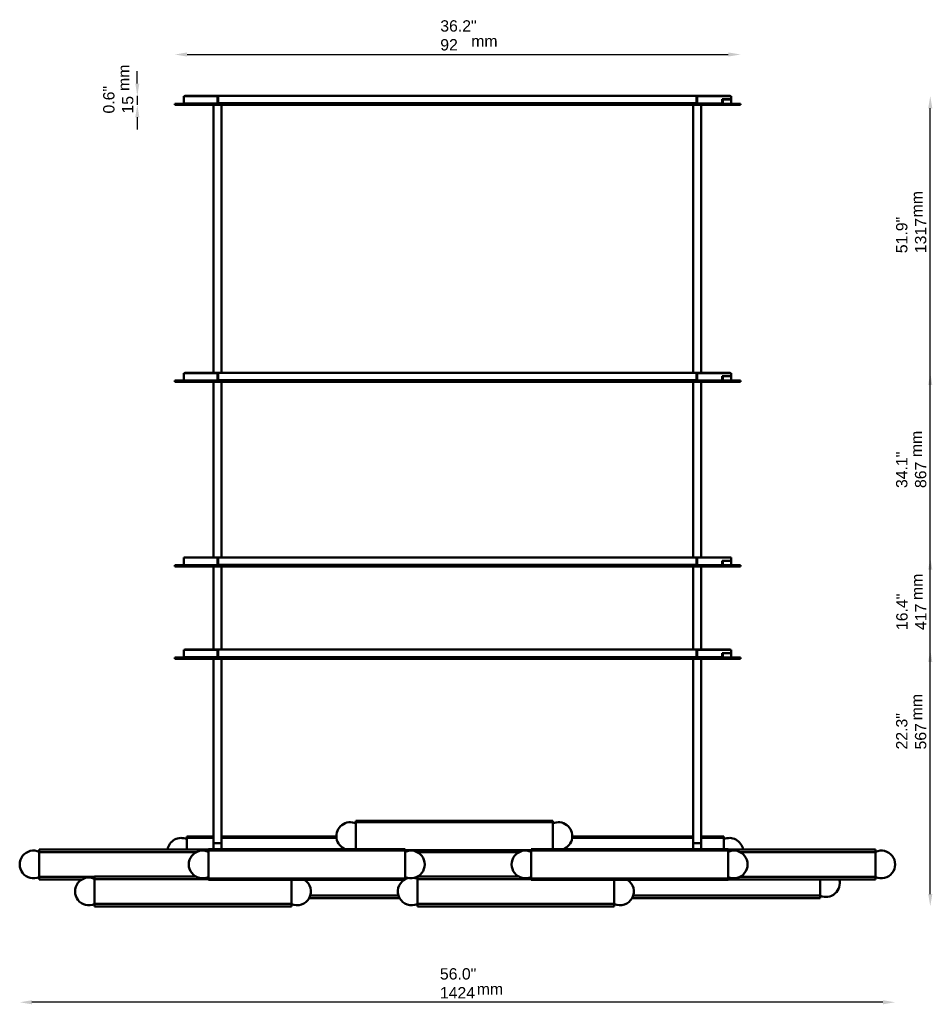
# Model space of a CAD drawing. Header units: millimetres. Extents: x 72 to 3204, y 295 to 2273.
# Tile 5 of 5: x 1720 to 3204, y 639 to 2240. Entities that reach past the tile are written whole.
import ezdxf

# ---------------------------------------------------------------- set-up
doc = ezdxf.new("R2010")
doc.units = ezdxf.units.MM
doc.header["$LTSCALE"] = 8
for name, color, linetype, lineweight in [('Symbol (ISO)', 7, 'Continuous', 25), ('Widoczne (ISO)', 7, 'Continuous', 50), ('Wymiar (ISO)', 7, 'Continuous', 25)]:
    doc.layers.add(name, color=color, linetype=linetype, lineweight=lineweight)
doc.styles.add('Tekst notatki (ISO)', font='arial.ttf')
doc.dimstyles.new('Domyślne (ISO)', dxfattribs={"dimscale": 8, "dimtxt": 2.3, "dimasz": 2.5, "dimexe": 3.175, "dimexo": 0, "dimgap": 0.762, "dimtad": 1, "dimdec": 1, "dimlfac": 0.03937, "dimzin": 0, "dimdsep": 46, "dimtxsty": 'Tekst notatki (ISO)', "dimcen": 0.09, "dimdle": 10, "dimclrd": 256, "dimclre": 256, "dimclrt": 256, "dimazin": 2, "dimtfac": 1, "dimtmove": 0, "dimatfit": 3, "dimfxl": 0, "dimtolj": 1, "dimlwd": -1, "dimlwe": -1, "dimarcsym": 0})

# ---------------------------------------------------------------- blocks, each defined once
blk = doc.blocks.new('*D6')
at = {"layer": 'Defpoints', "color": 0, "transparency": 16777216}
for p in [(2892.5, 2183), (1972.5, 2103), (2892.5, 2103)]:
    blk.add_point(p, dxfattribs=at)
at = {"layer": 'Wymiar (ISO)', "transparency": 16777216}
blk.add_line((1992.5, 2183), (2872.5, 2183), dxfattribs=at)
for points in [[(1992.5, 2186.4), (1992.5, 2179.7), (1972.5, 2183)], [(2872.5, 2186.4), (2872.5, 2179.7), (2892.5, 2183)]]:
    blk.add_solid(points, dxfattribs=at)
at = {"layer": 'Wymiar (ISO)', "transparency": 16777216, "insert": (2404.1, 2238.7), "char_height": 18.4, "attachment_point": 1, "style": 'Tekst notatki (ISO)'}
blk.add_mtext('\\A1;36.2"\\P92', dxfattribs=at)
blk = doc.blocks.new('*D7')
at = {"layer": 'Defpoints', "color": 0, "transparency": 16777216}
for p in [(2043, 2115.8), (1911.5, 2101), (1972.5, 2101)]:
    blk.add_point(p, dxfattribs=at)
at = {"layer": 'Wymiar (ISO)', "transparency": 16777216}
for p, q in [((1911.5, 2135.8), (1911.5, 2155.8)), ((1911.5, 2115.8), (1911.5, 2101)), ((1911.5, 2081), (1911.5, 2061))]:
    blk.add_line(p, q, dxfattribs=at)
for points in [[(1908.2, 2135.8), (1914.8, 2135.8), (1911.5, 2115.8)], [(1908.2, 2081), (1914.8, 2081), (1911.5, 2101)]]:
    blk.add_solid(points, dxfattribs=at)
at = {"layer": 'Wymiar (ISO)', "transparency": 16777216, "insert": (1855.9, 2087.1), "char_height": 18.4, "attachment_point": 1, "rotation": 90, "style": 'Tekst notatki (ISO)'}
blk.add_mtext('\\A1;0.6"\\P15', dxfattribs=at)
blk = doc.blocks.new('*D8')
at = {"layer": 'Defpoints', "color": 0, "transparency": 16777216}
for p in [(1720.2, 866.7), (3143.8, 866.7), (1720.2, 642.7)]:
    blk.add_point(p, dxfattribs=at)
at = {"layer": 'Wymiar (ISO)', "transparency": 16777216}
blk.add_line((3123.8, 642.7), (1740.2, 642.7), dxfattribs=at)
for points in [[(1740.2, 646), (1740.2, 639.3), (1720.2, 642.7)], [(3123.8, 646), (3123.8, 639.3), (3143.8, 642.7)]]:
    blk.add_solid(points, dxfattribs=at)
at = {"layer": 'Wymiar (ISO)', "transparency": 16777216, "insert": (2403.5, 698), "char_height": 18.4, "attachment_point": 1, "style": 'Tekst notatki (ISO)'}
blk.add_mtext('\\A1;56.0"\\P1424', dxfattribs=at)
blk = doc.blocks.new('*D9')
at = {"layer": 'Defpoints', "color": 0, "transparency": 16777216}
for p in [(2821, 1215.8), (3200.9, 1215.8), (2687, 798.5)]:
    blk.add_point(p, dxfattribs=at)
at = {"layer": 'Wymiar (ISO)', "transparency": 16777216}
for p, q in [((3200.9, 1215.8), (3200.9, 1308.8)), ((3200.9, 818.5), (3200.9, 1195.8))]:
    blk.add_line(p, q, dxfattribs=at)
for points in [[(3197.6, 1195.8), (3204.2, 1195.8), (3200.9, 1215.8)], [(3197.6, 818.5), (3204.2, 818.5), (3200.9, 798.5)]]:
    blk.add_solid(points, dxfattribs=at)
at = {"layer": 'Wymiar (ISO)', "transparency": 16777216, "insert": (3145.6, 1247.6), "char_height": 18.4, "attachment_point": 1, "rotation": 90, "style": 'Tekst notatki (ISO)'}
blk.add_mtext('\\A1;16.4"\\P417', dxfattribs=at)
blk = doc.blocks.new('*D10')
at = {"layer": 'Defpoints', "color": 0, "transparency": 16777216}
for p in [(2821, 1365.8), (3200.9, 1365.8), (2687, 798.5)]:
    blk.add_point(p, dxfattribs=at)
at = {"layer": 'Wymiar (ISO)', "transparency": 16777216}
blk.add_line((3200.9, 818.5), (3200.9, 1345.8), dxfattribs=at)
for points in [[(3197.6, 1345.8), (3204.2, 1345.8), (3200.9, 1365.8)], [(3197.6, 818.5), (3204.2, 818.5), (3200.9, 798.5)]]:
    blk.add_solid(points, dxfattribs=at)
at = {"layer": 'Wymiar (ISO)', "transparency": 16777216, "insert": (3145.3, 1053.5), "char_height": 18.4, "attachment_point": 1, "rotation": 90, "style": 'Tekst notatki (ISO)'}
blk.add_mtext('\\A1;22.3"\\P567', dxfattribs=at)
blk = doc.blocks.new('*D11')
at = {"layer": 'Defpoints', "color": 0, "transparency": 16777216}
for p in [(2821, 1665.8), (3200.9, 1665.8), (2687, 798.5)]:
    blk.add_point(p, dxfattribs=at)
at = {"layer": 'Wymiar (ISO)', "transparency": 16777216}
blk.add_line((3200.9, 818.5), (3200.9, 1645.8), dxfattribs=at)
for points in [[(3197.6, 1645.8), (3204.2, 1645.8), (3200.9, 1665.8)], [(3197.6, 818.5), (3204.2, 818.5), (3200.9, 798.5)]]:
    blk.add_solid(points, dxfattribs=at)
at = {"layer": 'Wymiar (ISO)', "transparency": 16777216, "insert": (3145.3, 1478.4), "char_height": 18.4, "attachment_point": 1, "rotation": 90, "style": 'Tekst notatki (ISO)'}
blk.add_mtext('\\A1;34.1"\\P867', dxfattribs=at)
blk = doc.blocks.new('*D12')
at = {"layer": 'Defpoints', "color": 0, "transparency": 16777216}
for p in [(2821, 2115.8), (3200.9, 2115.8), (2687, 798.5)]:
    blk.add_point(p, dxfattribs=at)
at = {"layer": 'Wymiar (ISO)', "transparency": 16777216}
blk.add_line((3200.9, 818.5), (3200.9, 2095.8), dxfattribs=at)
for points in [[(3197.6, 2095.8), (3204.2, 2095.8), (3200.9, 2115.8)], [(3197.6, 818.5), (3204.2, 818.5), (3200.9, 798.5)]]:
    blk.add_solid(points, dxfattribs=at)
at = {"layer": 'Wymiar (ISO)', "transparency": 16777216, "insert": (3145.3, 1860.1), "char_height": 18.4, "attachment_point": 1, "rotation": 90, "style": 'Tekst notatki (ISO)'}
blk.add_mtext('\\A1;51.9"\\P1317', dxfattribs=at)

msp = doc.modelspace()

# ---------------------------------------------------------------- linework, layer by layer
at = {"layer": 'Widoczne (ISO)', "linetype": 'Continuous'}
for p, q in [((1986.99, 2115.28), (2041.99, 2115.28)), ((1986.99, 2115.28), (1986.99, 2103.28)), ((1988.49, 2115.78), (2041.48, 2115.78)), ((1988.49, 2115.28), (1988.49, 2115.78)), ((2041.48, 2115.78), (2041.99, 2115.78)), ((2041.99, 2115.28), (2041.99, 2115.78)), ((2041.99, 2115.78), (2042.99, 2115.78)), ((2041.99, 2103.28), (2041.99, 2115.28)), ((2042.99, 2114.28), (2041.99, 2114.28)), ((2041.99, 2113.78), (2042.99, 2113.78)), ((2042.99, 2115.78), (2820.99, 2115.78)), ((2042.99, 2115.78), (2042.99, 2113.28)), ((2042.99, 2104.78), (2042.99, 2113.28)), ((2820.99, 2115.78), (2821.99, 2115.78)), ((2820.99, 2113.28), (2820.99, 2115.78)), ((2821.99, 2114.28), (2820.99, 2114.28)), ((2820.99, 2113.78), (2821.99, 2113.78)), ((2820.99, 2113.28), (2820.99, 2104.78)), ((2821.99, 2115.78), (2822.49, 2115.78)), ((2821.99, 2115.78), (2821.99, 2115.28)), ((2821.99, 2115.28), (2876.99, 2115.28)), ((2821.99, 2115.28), (2821.99, 2103.28)), ((2822.49, 2115.78), (2875.49, 2115.78)), ((2875.49, 2115.28), (2875.49, 2115.78)), ((2876.99, 2115.28), (2876.99, 2110.28)), ((2042.54, 2103.03), (1972.54, 2103.03)), ((1972.54, 2101.03), (1972.54, 2103.03)), ((2042.54, 2101.03), (1972.54, 2101.03)), ((1986.99, 2103.28), (2041.99, 2103.28)), ((2035.49, 2101.03), (2035.49, 1665.78)), ((2058.38, 2103.28), (2041.99, 2103.28)), ((2042.54, 2103.03), (2822.54, 2103.03)), ((2042.54, 2101.03), (2822.54, 2101.03)), ((2819.99, 2103.78), (2043.99, 2103.78)), ((2048.49, 2101.03), (2048.49, 1665.78)), ((2058.38, 2103.78), (2058.38, 2103.28)), ((2058.38, 2103.28), (2082.72, 2103.28)), ((2082.72, 2103.28), (2082.72, 2103.78)), ((2769.15, 2103.78), (2769.15, 2103.28)), ((2769.24, 2103.28), (2769.15, 2103.28)), ((2769.24, 2103.28), (2805.59, 2103.28)), ((2792.29, 2103.28), (2792.29, 2103.03)), ((2805.59, 2103.28), (2805.59, 2103.78)), ((2821.99, 2103.28), (2805.59, 2103.28)), ((2815.49, 2101.03), (2815.49, 1665.78)), ((2821.99, 2103.28), (2862.72, 2103.28)), ((2892.54, 2103.03), (2822.54, 2103.03)), ((2892.54, 2101.03), (2822.54, 2101.03)), ((2828.49, 2101.03), (2828.49, 1665.78)), ((2862.72, 2103.28), (2862.72, 2110.28)), ((2876.99, 2110.28), (2862.72, 2110.28)), ((2862.72, 2110.03), (2863.44, 2110.03)), ((2876.99, 2110.03), (2863.44, 2110.03)), ((2863.44, 2103.03), (2863.44, 2110.03)), ((2876.99, 2103.03), (2876.99, 2110.03)), ((2892.54, 2101.03), (2892.54, 2103.03)), ((1986.99, 1665.28), (2041.99, 1665.28)), ((1986.99, 1665.28), (1986.99, 1653.28)), ((1988.49, 1665.78), (2041.48, 1665.78)), ((1988.49, 1665.28), (1988.49, 1665.78)), ((2041.48, 1665.78), (2041.99, 1665.78)), ((2041.99, 1665.28), (2041.99, 1665.78)), ((2041.99, 1665.78), (2042.99, 1665.78)), ((2041.99, 1653.28), (2041.99, 1665.28)), ((2042.99, 1664.28), (2041.99, 1664.28)), ((2042.99, 1665.78), (2820.99, 1665.78)), ((2042.99, 1665.78), (2042.99, 1663.28)), ((2820.99, 1665.78), (2821.99, 1665.78)), ((2820.99, 1663.28), (2820.99, 1665.78)), ((2821.99, 1664.28), (2820.99, 1664.28)), ((2821.99, 1665.78), (2822.49, 1665.78)), ((2821.99, 1665.78), (2821.99, 1665.28)), ((2821.99, 1665.28), (2876.99, 1665.28)), ((2821.99, 1665.28), (2821.99, 1653.28)), ((2822.49, 1665.78), (2875.49, 1665.78)), ((2875.49, 1665.28), (2875.49, 1665.78)), ((2876.99, 1665.28), (2876.99, 1660.28)), ((2042.54, 1653.03), (1972.54, 1653.03)), ((1972.54, 1651.03), (1972.54, 1653.03)), ((2042.54, 1651.03), (1972.54, 1651.03)), ((1986.99, 1653.28), (2041.99, 1653.28)), ((2012.29, 1653.28), (2012.29, 1653.03)), ((2035.49, 1651.03), (2035.49, 1365.78)), ((2041.99, 1663.78), (2042.99, 1663.78)), ((2058.38, 1653.28), (2041.99, 1653.28)), ((2042.54, 1653.03), (2822.54, 1653.03)), ((2042.54, 1651.03), (2822.54, 1651.03)), ((2042.99, 1654.78), (2042.99, 1663.28)), ((2819.99, 1653.78), (2043.99, 1653.78)), ((2048.49, 1651.03), (2048.49, 1365.78)), ((2058.38, 1653.78), (2058.38, 1653.28)), ((2058.38, 1653.28), (2082.72, 1653.28)), ((2082.72, 1653.28), (2082.72, 1653.78)), ((2083.44, 1653.03), (2083.44, 1653.78)), ((2094.82, 1653.03), (2094.82, 1653.78)), ((2149.28, 1653.03), (2149.28, 1653.78)), ((2149.29, 1653.78), (2149.29, 1653.03)), ((2739.29, 1653.03), (2739.29, 1653.78)), ((2739.3, 1653.78), (2739.3, 1653.03)), ((2769.15, 1653.78), (2769.15, 1653.28)), ((2769.24, 1653.28), (2769.15, 1653.28)), ((2769.24, 1653.28), (2805.59, 1653.28)), ((2792.29, 1653.28), (2792.29, 1653.03)), ((2805.59, 1653.28), (2805.59, 1653.78)), ((2821.99, 1653.28), (2805.59, 1653.28)), ((2815.49, 1651.03), (2815.49, 1365.78)), ((2820.99, 1663.78), (2821.99, 1663.78)), ((2820.99, 1663.28), (2820.99, 1654.78)), ((2821.99, 1653.28), (2862.72, 1653.28)), ((2892.54, 1653.03), (2822.54, 1653.03)), ((2892.54, 1651.03), (2822.54, 1651.03)), ((2828.49, 1651.03), (2828.49, 1365.78)), ((2862.72, 1653.28), (2862.72, 1660.28)), ((2876.99, 1660.28), (2862.72, 1660.28)), ((2862.72, 1660.03), (2863.44, 1660.03)), ((2876.99, 1660.03), (2863.44, 1660.03)), ((2863.44, 1653.03), (2863.44, 1660.03)), ((2876.99, 1653.03), (2876.99, 1660.03)), ((2892.54, 1651.03), (2892.54, 1653.03)), ((1986.99, 1365.28), (2041.99, 1365.28)), ((1986.99, 1365.28), (1986.99, 1353.28)), ((1988.49, 1365.78), (2041.48, 1365.78)), ((1988.49, 1365.28), (1988.49, 1365.78)), ((2041.48, 1365.78), (2041.99, 1365.78)), ((2041.99, 1365.28), (2041.99, 1365.78)), ((2041.99, 1365.78), (2042.99, 1365.78)), ((2041.99, 1353.28), (2041.99, 1365.28)), ((2042.99, 1364.28), (2041.99, 1364.28)), ((2041.99, 1363.78), (2042.99, 1363.78)), ((2042.99, 1365.78), (2820.99, 1365.78)), ((2042.99, 1365.78), (2042.99, 1363.28)), ((2042.99, 1354.78), (2042.99, 1363.28)), ((2820.99, 1365.78), (2821.99, 1365.78)), ((2820.99, 1363.28), (2820.99, 1365.78)), ((2821.99, 1364.28), (2820.99, 1364.28)), ((2820.99, 1363.78), (2821.99, 1363.78)), ((2820.99, 1363.28), (2820.99, 1354.78)), ((2821.99, 1365.78), (2822.49, 1365.78)), ((2821.99, 1365.78), (2821.99, 1365.28)), ((2821.99, 1365.28), (2876.99, 1365.28)), ((2821.99, 1365.28), (2821.99, 1353.28)), ((2822.49, 1365.78), (2875.49, 1365.78)), ((2862.72, 1353.28), (2862.72, 1360.28)), ((2876.99, 1360.28), (2862.72, 1360.28)), ((2875.49, 1365.28), (2875.49, 1365.78)), ((2876.99, 1365.28), (2876.99, 1360.28)), ((2042.54, 1353.03), (1972.54, 1353.03)), ((1972.54, 1351.03), (1972.54, 1353.03)), ((2042.54, 1351.03), (1972.54, 1351.03)), ((1986.99, 1353.28), (2041.99, 1353.28)), ((2012.29, 1353.28), (2012.29, 1353.03)), ((2035.49, 1351.03), (2035.49, 1215.78)), ((2058.38, 1353.28), (2041.99, 1353.28)), ((2042.54, 1353.03), (2822.54, 1353.03)), ((2042.54, 1351.03), (2822.54, 1351.03)), ((2819.99, 1353.78), (2043.99, 1353.78)), ((2048.49, 1351.03), (2048.49, 1215.78)), ((2058.38, 1353.78), (2058.38, 1353.28)), ((2058.38, 1353.28), (2082.72, 1353.28)), ((2082.72, 1353.28), (2082.72, 1353.78)), ((2083.44, 1353.03), (2083.44, 1353.78)), ((2094.82, 1353.03), (2094.82, 1353.78)), ((2149.28, 1353.03), (2149.28, 1353.78)), ((2149.29, 1353.78), (2149.29, 1353.03)), ((2739.29, 1353.03), (2739.29, 1353.78)), ((2739.3, 1353.78), (2739.3, 1353.03)), ((2769.15, 1353.78), (2769.15, 1353.28)), ((2769.24, 1353.28), (2769.15, 1353.28)), ((2769.24, 1353.28), (2805.59, 1353.28)), ((2792.29, 1353.28), (2792.29, 1353.03)), ((2805.59, 1353.28), (2805.59, 1353.78)), ((2821.99, 1353.28), (2805.59, 1353.28)), ((2815.49, 1351.03), (2815.49, 1215.78)), ((2821.99, 1353.28), (2862.72, 1353.28)), ((2892.54, 1353.03), (2822.54, 1353.03)), ((2892.54, 1351.03), (2822.54, 1351.03)), ((2828.49, 1351.03), (2828.49, 1215.78)), ((2862.72, 1360.03), (2863.44, 1360.03)), ((2876.99, 1360.03), (2863.44, 1360.03)), ((2863.44, 1353.03), (2863.44, 1360.03)), ((2876.99, 1353.03), (2876.99, 1360.03)), ((2892.54, 1351.03), (2892.54, 1353.03))]:
    msp.add_line(p, q, dxfattribs=at)
at = {"layer": 'Widoczne (ISO)'}
for p, q in [((2042.54, 1203.03), (1972.54, 1203.03)), ((1972.54, 1201.03), (1972.54, 1203.03)), ((2042.54, 1201.03), (1972.54, 1201.03)), ((1986.99, 1215.28), (2041.99, 1215.28)), ((1986.99, 1215.28), (1986.99, 1203.28)), ((1986.99, 1203.28), (2041.99, 1203.28)), ((1988.49, 1215.78), (2041.48, 1215.78)), ((1988.49, 1215.28), (1988.49, 1215.78)), ((2012.29, 1203.28), (2012.29, 1203.03)), ((2035.49, 901.03), (2035.49, 1201.03)), ((2041.48, 1215.78), (2041.99, 1215.78)), ((2041.99, 1215.28), (2041.99, 1215.78)), ((2041.99, 1215.78), (2042.99, 1215.78)), ((2041.99, 1203.28), (2041.99, 1215.28)), ((2042.99, 1214.28), (2041.99, 1214.28)), ((2041.99, 1213.78), (2042.99, 1213.78)), ((2058.38, 1203.28), (2041.99, 1203.28)), ((2042.54, 1203.03), (2822.54, 1203.03)), ((2042.54, 1201.03), (2822.54, 1201.03)), ((2042.99, 1215.78), (2820.99, 1215.78)), ((2042.99, 1215.78), (2042.99, 1213.28)), ((2042.99, 1204.78), (2042.99, 1213.28)), ((2819.99, 1203.78), (2043.99, 1203.78)), ((2048.49, 901.03), (2048.49, 1201.03)), ((2058.38, 1203.78), (2058.38, 1203.28)), ((2058.38, 1203.28), (2082.72, 1203.28)), ((2082.72, 1203.28), (2082.72, 1203.78)), ((2083.44, 1203.03), (2083.44, 1203.78)), ((2094.82, 1203.03), (2094.82, 1203.78)), ((2149.28, 1203.03), (2149.28, 1203.78)), ((2149.29, 1203.78), (2149.29, 1203.03)), ((2739.29, 1203.03), (2739.29, 1203.78)), ((2739.3, 1203.78), (2739.3, 1203.03)), ((2769.15, 1203.78), (2769.15, 1203.28)), ((2769.24, 1203.28), (2769.15, 1203.28)), ((2769.24, 1203.28), (2805.59, 1203.28)), ((2792.29, 1203.28), (2792.29, 1203.03)), ((2805.59, 1203.28), (2805.59, 1203.78)), ((2821.99, 1203.28), (2805.59, 1203.28)), ((2815.49, 901.03), (2815.49, 1201.03)), ((2820.99, 1215.78), (2821.99, 1215.78)), ((2820.99, 1213.28), (2820.99, 1215.78)), ((2821.99, 1214.28), (2820.99, 1214.28)), ((2820.99, 1213.78), (2821.99, 1213.78)), ((2820.99, 1213.28), (2820.99, 1204.78)), ((2821.99, 1215.78), (2822.49, 1215.78)), ((2821.99, 1215.78), (2821.99, 1215.28)), ((2821.99, 1215.28), (2876.99, 1215.28)), ((2821.99, 1215.28), (2821.99, 1203.28)), ((2821.99, 1203.28), (2862.72, 1203.28)), ((2822.49, 1215.78), (2875.49, 1215.78)), ((2892.54, 1203.03), (2822.54, 1203.03)), ((2892.54, 1201.03), (2822.54, 1201.03)), ((2828.49, 901.03), (2828.49, 1201.03)), ((2862.72, 1203.28), (2862.72, 1210.28)), ((2876.99, 1210.28), (2862.72, 1210.28)), ((2862.72, 1210.03), (2863.44, 1210.03)), ((2876.99, 1210.03), (2863.44, 1210.03)), ((2863.44, 1203.03), (2863.44, 1210.03)), ((2875.49, 1215.28), (2875.49, 1215.78)), ((2876.99, 1215.28), (2876.99, 1210.28)), ((2876.99, 1203.03), (2876.99, 1210.03)), ((2892.54, 1201.03), (2892.54, 1203.03)), ((2266.99, 937.65), (2266.99, 936.75)), ((2586.99, 937.65), (2266.99, 937.65)), ((2266.99, 935.48), (2266.99, 936.75)), ((2266.99, 935.48), (2266.99, 933.44)), ((2586.99, 935.48), (2266.99, 935.48)), ((2266.99, 931.61), (2266.99, 933.44)), ((2266.99, 929.58), (2266.99, 931.61)), ((2266.99, 929.39), (2266.99, 929.58)), ((2266.99, 929.39), (2266.99, 926.03)), ((2586.99, 937.65), (2586.99, 936.75)), ((2586.99, 935.48), (2586.99, 936.75)), ((2586.99, 935.48), (2586.99, 933.44)), ((2586.99, 931.61), (2586.99, 933.44)), ((2586.99, 929.58), (2586.99, 931.61)), ((2586.99, 929.39), (2586.99, 929.58)), ((2586.99, 929.39), (2586.99, 926.03)), ((2266.99, 924.11), (2266.99, 926.03)), ((2266.99, 921.19), (2266.99, 924.11)), ((2266.99, 920.18), (2266.99, 921.19)), ((2266.99, 920.18), (2266.99, 916)), ((2266.99, 914.37), (2266.99, 916)), ((2266.99, 911.12), (2266.99, 914.37)), ((2586.99, 924.11), (2586.99, 926.03)), ((2586.99, 921.19), (2586.99, 924.11)), ((2586.99, 920.18), (2586.99, 921.19)), ((2586.99, 920.18), (2586.99, 916)), ((2586.99, 914.37), (2586.99, 916)), ((2586.99, 911.12), (2586.99, 914.37)), ((1991.99, 912.08), (1991.99, 911.18)), ((2035.49, 912.08), (1991.99, 912.08)), ((1991.99, 909.91), (1991.99, 911.18)), ((1991.99, 909.91), (1991.99, 907.87)), ((2035.49, 909.91), (1991.99, 909.91)), ((1991.99, 906.04), (1991.99, 907.87)), ((1991.99, 904.02), (1991.99, 906.04)), ((1991.99, 903.82), (1991.99, 904.02)), ((1991.99, 903.82), (1991.99, 900.47)), ((1991.99, 898.55), (1991.99, 900.47)), ((1991.99, 895.62), (1991.99, 898.55)), ((2048.49, 901.03), (2035.49, 901.03)), ((2035.49, 891.58), (2035.49, 901.03)), ((2035.49, 901.03), (2048.49, 901.03)), ((2235.2, 912.08), (2048.49, 912.08)), ((2235.37, 909.91), (2048.49, 909.91)), ((2048.49, 891.58), (2048.49, 901.03)), ((2266.99, 909.5), (2266.99, 911.12)), ((2266.99, 909.5), (2266.99, 905.32)), ((2266.99, 904.31), (2266.99, 905.32)), ((2266.99, 901.38), (2266.99, 904.31)), ((2266.99, 899.46), (2266.99, 901.38)), ((2266.99, 899.46), (2266.99, 896.11)), ((2586.99, 909.5), (2586.99, 911.12)), ((2586.99, 909.5), (2586.99, 905.32)), ((2586.99, 904.31), (2586.99, 905.32)), ((2586.99, 901.38), (2586.99, 904.31)), ((2586.99, 899.46), (2586.99, 901.38)), ((2586.99, 899.46), (2586.99, 896.11)), ((2618.61, 909.91), (2815.49, 909.91)), ((2618.78, 912.08), (2815.49, 912.08)), ((2828.49, 901.03), (2815.49, 901.03)), ((2815.49, 891.58), (2815.49, 901.03)), ((2815.49, 901.03), (2828.49, 901.03)), ((2828.49, 912.08), (2864.99, 912.08)), ((2828.49, 909.91), (2864.99, 909.91)), ((2828.49, 891.58), (2828.49, 901.03)), ((2864.99, 911.18), (2864.99, 912.08)), ((2864.99, 911.18), (2864.99, 909.91)), ((2864.99, 907.87), (2864.99, 909.91)), ((2864.99, 907.87), (2864.99, 906.04)), ((2864.99, 906.04), (2864.99, 904.02)), ((2864.99, 904.02), (2864.99, 903.82)), ((2864.99, 900.47), (2864.99, 903.82)), ((2864.99, 900.47), (2864.99, 898.55)), ((2864.99, 898.55), (2864.99, 895.62)), ((1751.99, 889.6), (1751.99, 891.03)), ((1751.99, 891.03), (2026.99, 891.03)), ((1751.99, 889.6), (1751.99, 887.95)), ((1751.99, 887.95), (1751.99, 886.8)), ((1751.99, 884.11), (1751.99, 886.8)), ((1751.99, 886.8), (2007.62, 886.8)), ((1751.99, 884.11), (1751.99, 882.18)), ((1751.99, 882.18), (1751.99, 879.65)), ((1991.99, 894.61), (1991.99, 895.62)), ((1991.99, 894.61), (1991.99, 891.03)), ((2026.99, 891.58), (2026.99, 890.68)), ((2346.99, 891.58), (2026.99, 891.58)), ((2026.99, 889.41), (2026.99, 890.68)), ((2026.99, 889.41), (2026.99, 887.37)), ((2346.99, 889.41), (2026.99, 889.41)), ((2026.99, 885.54), (2026.99, 887.37)), ((2026.99, 883.52), (2026.99, 885.54)), ((2026.99, 883.32), (2026.99, 883.52)), ((2026.99, 883.32), (2026.99, 879.97)), ((2266.99, 895.91), (2266.99, 896.11)), ((2266.99, 893.89), (2266.99, 895.91)), ((2266.99, 892.06), (2266.99, 893.89)), ((2266.99, 892.06), (2266.99, 891.58)), ((2346.99, 891.58), (2346.99, 890.68)), ((2346.99, 889.41), (2346.99, 890.68)), ((2551.99, 890.02), (2346.99, 890.02)), ((2346.99, 889.41), (2346.99, 887.37)), ((2348.65, 887.85), (2346.99, 887.85)), ((2346.99, 885.54), (2346.99, 887.37)), ((2346.99, 883.52), (2346.99, 885.54)), ((2346.99, 883.32), (2346.99, 883.52)), ((2346.99, 883.32), (2346.99, 879.97)), ((2535.05, 887.85), (2363.92, 887.85)), ((2366.35, 886.8), (2532.62, 886.8)), ((2551.99, 887.85), (2550.32, 887.85)), ((2551.99, 890.68), (2551.99, 891.58)), ((2551.99, 891.58), (2871.99, 891.58)), ((2551.99, 890.68), (2551.99, 889.41)), ((2551.99, 887.37), (2551.99, 889.41)), ((2551.99, 889.41), (2871.99, 889.41)), ((2551.99, 887.37), (2551.99, 885.54)), ((2551.99, 885.54), (2551.99, 883.52)), ((2551.99, 883.52), (2551.99, 883.32)), ((2551.99, 879.97), (2551.99, 883.32)), ((2586.99, 895.91), (2586.99, 896.11)), ((2586.99, 893.89), (2586.99, 895.91)), ((2586.99, 892.06), (2586.99, 893.89)), ((2586.99, 892.06), (2586.99, 891.58)), ((2864.99, 895.62), (2864.99, 894.61)), ((2864.99, 891.58), (2864.99, 894.61)), ((2871.99, 890.68), (2871.99, 891.58)), ((2871.99, 891.03), (3111.99, 891.03)), ((2871.99, 890.68), (2871.99, 889.41)), ((2871.99, 887.37), (2871.99, 889.41)), ((2871.99, 887.37), (2871.99, 885.54)), ((2871.99, 885.54), (2871.99, 883.52)), ((2871.99, 883.52), (2871.99, 883.32)), ((2871.99, 879.97), (2871.99, 883.32)), ((2891.35, 886.8), (3111.99, 886.8)), ((3111.99, 889.6), (3111.99, 891.03)), ((3111.99, 889.6), (3111.99, 887.95)), ((3111.99, 887.95), (3111.99, 886.8)), ((3111.99, 884.11), (3111.99, 886.8)), ((3111.99, 884.11), (3111.99, 882.18)), ((3111.99, 882.18), (3111.99, 879.65)), ((1751.99, 879.65), (1751.99, 879.03)), ((1751.99, 875.16), (1751.99, 879.03)), ((1751.99, 875.16), (1751.99, 873.34)), ((1751.99, 873.34), (1751.99, 870.18)), ((1751.99, 870.18), (1751.99, 868.83)), ((1751.99, 864.54), (1751.99, 868.83)), ((1751.99, 864.54), (1751.99, 863.18)), ((2026.99, 878.05), (2026.99, 879.97)), ((2026.99, 875.12), (2026.99, 878.05)), ((2026.99, 874.11), (2026.99, 875.12)), ((2026.99, 874.11), (2026.99, 869.93)), ((2026.99, 868.31), (2026.99, 869.93)), ((2026.99, 865.06), (2026.99, 868.31)), ((2026.99, 863.43), (2026.99, 865.06)), ((2346.99, 878.05), (2346.99, 879.97)), ((2346.99, 875.12), (2346.99, 878.05)), ((2346.99, 874.11), (2346.99, 875.12)), ((2346.99, 874.11), (2346.99, 869.93)), ((2346.99, 868.31), (2346.99, 869.93)), ((2346.99, 865.06), (2346.99, 868.31)), ((2346.99, 863.43), (2346.99, 865.06)), ((2551.99, 879.97), (2551.99, 878.05)), ((2551.99, 878.05), (2551.99, 875.12)), ((2551.99, 875.12), (2551.99, 874.11)), ((2551.99, 869.93), (2551.99, 874.11)), ((2551.99, 869.93), (2551.99, 868.31)), ((2551.99, 868.31), (2551.99, 865.06)), ((2551.99, 865.06), (2551.99, 863.43)), ((2871.99, 879.97), (2871.99, 878.05)), ((2871.99, 878.05), (2871.99, 875.12)), ((2871.99, 875.12), (2871.99, 874.11)), ((2871.99, 869.93), (2871.99, 874.11)), ((2871.99, 869.93), (2871.99, 868.31)), ((2871.99, 868.31), (2871.99, 865.06)), ((2871.99, 865.06), (2871.99, 863.43)), ((3111.99, 879.65), (3111.99, 879.03)), ((3111.99, 875.16), (3111.99, 879.03)), ((3111.99, 875.16), (3111.99, 873.34)), ((3111.99, 873.34), (3111.99, 870.18)), ((3111.99, 870.18), (3111.99, 868.83)), ((3111.99, 864.54), (3111.99, 868.83)), ((3111.99, 864.54), (3111.99, 863.18)), ((1751.99, 863.18), (1751.99, 860.02)), ((1751.99, 860.02), (1751.99, 858.2)), ((1751.99, 854.34), (1751.99, 858.2)), ((1751.99, 854.34), (1751.99, 853.72)), ((1751.99, 853.72), (1751.99, 851.18)), ((1751.99, 851.18), (1751.99, 849.26)), ((1751.99, 846.56), (1751.99, 849.26)), ((2026.99, 863.43), (2026.99, 859.25)), ((2026.99, 858.24), (2026.99, 859.25)), ((2026.99, 855.31), (2026.99, 858.24)), ((2026.99, 853.4), (2026.99, 855.31)), ((2026.99, 853.4), (2026.99, 850.04)), ((2026.99, 849.85), (2026.99, 850.04)), ((2026.99, 847.82), (2026.99, 849.85)), ((2346.99, 863.43), (2346.99, 859.25)), ((2346.99, 858.24), (2346.99, 859.25)), ((2346.99, 855.31), (2346.99, 858.24)), ((2346.99, 853.4), (2346.99, 855.31)), ((2346.99, 853.4), (2346.99, 850.04)), ((2346.99, 849.85), (2346.99, 850.04)), ((2346.99, 847.82), (2346.99, 849.85)), ((2551.99, 859.25), (2551.99, 863.43)), ((2551.99, 859.25), (2551.99, 858.24)), ((2551.99, 858.24), (2551.99, 855.31)), ((2551.99, 855.31), (2551.99, 853.4)), ((2551.99, 850.04), (2551.99, 853.4)), ((2551.99, 850.04), (2551.99, 849.85)), ((2551.99, 849.85), (2551.99, 847.82)), ((2871.99, 859.25), (2871.99, 863.43)), ((2871.99, 859.25), (2871.99, 858.24)), ((2871.99, 858.24), (2871.99, 855.31)), ((2871.99, 855.31), (2871.99, 853.4)), ((2871.99, 850.04), (2871.99, 853.4)), ((2871.99, 850.04), (2871.99, 849.85)), ((2871.99, 849.85), (2871.99, 847.82)), ((3111.99, 863.18), (3111.99, 860.02)), ((3111.99, 860.02), (3111.99, 858.2)), ((3111.99, 854.34), (3111.99, 858.2)), ((3111.99, 854.34), (3111.99, 853.72)), ((3111.99, 853.72), (3111.99, 851.18)), ((3111.99, 851.18), (3111.99, 849.26)), ((3111.99, 846.56), (3111.99, 849.26)), ((1751.99, 846.56), (1751.99, 845.41)), ((1751.99, 846.56), (1841.99, 846.56)), ((1751.99, 845.41), (1751.99, 843.76)), ((1751.99, 842.33), (1751.99, 843.76)), ((1751.99, 842.33), (1821.51, 842.33)), ((1841.99, 847.15), (1841.99, 845.72)), ((2006.51, 847.15), (1841.99, 847.15)), ((1841.99, 844.07), (1841.99, 845.72)), ((1841.99, 842.92), (1841.99, 844.07)), ((1841.99, 842.92), (1841.99, 840.23)), ((2026.99, 842.92), (1841.99, 842.92)), ((1841.99, 838.3), (1841.99, 840.23)), ((1841.99, 835.77), (1841.99, 838.3)), ((1841.99, 835.15), (1841.99, 835.77)), ((1841.99, 835.15), (1841.99, 831.28)), ((2026.99, 845.99), (2026.99, 847.82)), ((2026.99, 845.99), (2026.99, 843.95)), ((2026.99, 842.68), (2026.99, 843.95)), ((2346.99, 843.95), (2026.99, 843.95)), ((2026.99, 842.68), (2026.99, 841.78)), ((2346.99, 841.78), (2026.99, 841.78)), ((2161.99, 841.78), (2161.99, 840.23)), ((2161.99, 838.3), (2161.99, 840.23)), ((2161.99, 835.77), (2161.99, 838.3)), ((2161.99, 835.15), (2161.99, 835.77)), ((2161.99, 835.15), (2161.99, 831.28)), ((2346.99, 845.99), (2346.99, 847.82)), ((2346.99, 845.99), (2346.99, 843.95)), ((2346.99, 842.68), (2346.99, 843.95)), ((2346.99, 842.68), (2346.99, 841.78)), ((2366.35, 846.56), (2366.99, 846.56)), ((2366.99, 845.72), (2366.99, 846.89)), ((2366.99, 845.72), (2366.99, 844.07)), ((2366.99, 844.07), (2366.99, 842.92)), ((2366.99, 840.23), (2366.99, 842.92)), ((2366.99, 842.92), (2551.99, 842.92)), ((2366.99, 840.23), (2366.99, 838.3)), ((2366.99, 838.3), (2366.99, 835.77)), ((2366.99, 835.77), (2366.99, 835.15)), ((2366.99, 831.28), (2366.99, 835.15)), ((2367.46, 847.15), (2531.51, 847.15)), ((2551.99, 847.82), (2551.99, 845.99)), ((2551.99, 843.95), (2551.99, 845.99)), ((2551.99, 843.95), (2551.99, 842.68)), ((2551.99, 843.95), (2871.99, 843.95)), ((2551.99, 841.78), (2551.99, 842.68)), ((2551.99, 841.78), (2871.99, 841.78)), ((2686.99, 840.23), (2686.99, 841.78)), ((2686.99, 840.23), (2686.99, 838.3)), ((2686.99, 838.3), (2686.99, 835.77)), ((2686.99, 835.77), (2686.99, 835.15)), ((2686.99, 831.28), (2686.99, 835.15)), ((2871.99, 847.82), (2871.99, 845.99)), ((2871.99, 843.95), (2871.99, 845.99)), ((2871.99, 843.95), (2871.99, 842.68)), ((2871.99, 841.78), (2871.99, 842.68)), ((2871.99, 842.33), (3111.99, 842.33)), ((2891.35, 846.56), (3111.99, 846.56)), ((3021.99, 842.33), (3021.99, 839.81)), ((3021.99, 839.81), (3021.99, 838.46)), ((3021.99, 834.17), (3021.99, 838.46)), ((3021.99, 834.17), (3021.99, 832.82)), ((3021.99, 832.82), (3021.99, 829.65)), ((3111.99, 846.56), (3111.99, 845.41)), ((3111.99, 845.41), (3111.99, 843.76)), ((3111.99, 842.33), (3111.99, 843.76)), ((1841.99, 829.47), (1841.99, 831.28)), ((1841.99, 826.3), (1841.99, 829.47)), ((1841.99, 824.95), (1841.99, 826.3)), ((1841.99, 824.95), (1841.99, 820.66)), ((1841.99, 819.31), (1841.99, 820.66)), ((1841.99, 816.14), (1841.99, 819.31)), ((1841.99, 814.32), (1841.99, 816.14)), ((2161.99, 829.47), (2161.99, 831.28)), ((2161.99, 826.3), (2161.99, 829.47)), ((2161.99, 824.95), (2161.99, 826.3)), ((2161.99, 824.95), (2161.99, 820.66)), ((2161.99, 819.31), (2161.99, 820.66)), ((2161.99, 816.14), (2161.99, 819.31)), ((2161.99, 814.32), (2161.99, 816.14)), ((2336.18, 816.19), (2192.8, 816.19)), ((2366.99, 831.28), (2366.99, 829.47)), ((2366.99, 829.47), (2366.99, 826.3)), ((2366.99, 826.3), (2366.99, 824.95)), ((2366.99, 820.66), (2366.99, 824.95)), ((2366.99, 820.66), (2366.99, 819.31)), ((2366.99, 819.31), (2366.99, 816.14)), ((2366.99, 816.14), (2366.99, 814.32)), ((2686.99, 831.28), (2686.99, 829.47)), ((2686.99, 829.47), (2686.99, 826.3)), ((2686.99, 826.3), (2686.99, 824.95)), ((2686.99, 820.66), (2686.99, 824.95)), ((2686.99, 820.66), (2686.99, 819.31)), ((2686.99, 819.31), (2686.99, 816.14)), ((2686.99, 816.14), (2686.99, 814.32)), ((2717.8, 816.19), (3021.99, 816.19)), ((3021.99, 829.65), (3021.99, 827.84)), ((3021.99, 823.97), (3021.99, 827.84)), ((3021.99, 823.97), (3021.99, 823.35)), ((3021.99, 823.35), (3021.99, 820.81)), ((3021.99, 820.81), (3021.99, 818.89)), ((3021.99, 816.19), (3021.99, 818.89)), ((3021.99, 816.19), (3021.99, 815.05)), ((1841.99, 814.32), (1841.99, 810.46)), ((1841.99, 809.84), (1841.99, 810.46)), ((1841.99, 807.3), (1841.99, 809.84)), ((1841.99, 805.38), (1841.99, 807.3)), ((1841.99, 805.38), (1841.99, 802.68)), ((1841.99, 801.53), (1841.99, 802.68)), ((2161.99, 802.68), (1841.99, 802.68)), ((1841.99, 799.88), (1841.99, 801.53)), ((2161.99, 814.32), (2161.99, 810.46)), ((2161.99, 809.84), (2161.99, 810.46)), ((2161.99, 807.3), (2161.99, 809.84)), ((2161.99, 805.38), (2161.99, 807.3)), ((2161.99, 805.38), (2161.99, 802.68)), ((2161.99, 801.53), (2161.99, 802.68)), ((2161.99, 799.88), (2161.99, 801.53)), ((2337.97, 811.97), (2191.01, 811.97)), ((2366.99, 810.46), (2366.99, 814.32)), ((2366.99, 810.46), (2366.99, 809.84)), ((2366.99, 809.84), (2366.99, 807.3)), ((2366.99, 807.3), (2366.99, 805.38)), ((2366.99, 802.68), (2366.99, 805.38)), ((2366.99, 802.68), (2366.99, 801.53)), ((2366.99, 802.68), (2686.99, 802.68)), ((2366.99, 801.53), (2366.99, 799.88)), ((2686.99, 810.46), (2686.99, 814.32)), ((2686.99, 810.46), (2686.99, 809.84)), ((2686.99, 809.84), (2686.99, 807.3)), ((2686.99, 807.3), (2686.99, 805.38)), ((2686.99, 802.68), (2686.99, 805.38)), ((2686.99, 802.68), (2686.99, 801.53)), ((2686.99, 801.53), (2686.99, 799.88)), ((2716.01, 811.97), (3021.99, 811.97)), ((3021.99, 815.05), (3021.99, 813.4)), ((3021.99, 811.97), (3021.99, 813.4)), ((1841.99, 799.88), (1841.99, 798.45)), ((2161.99, 798.45), (1841.99, 798.45)), ((2161.99, 799.88), (2161.99, 798.45)), ((2366.99, 798.45), (2366.99, 799.88)), ((2366.99, 798.45), (2686.99, 798.45)), ((2686.99, 798.45), (2686.99, 799.88))]:
    msp.add_line(p, q, dxfattribs=at)
at = {"layer": 'Widoczne (ISO)', "linetype": 'Continuous'}
for centre, start, end in [((2043.99, 2104.78), 180, 270), ((2819.99, 2104.78), 270, 0), ((2043.99, 1654.78), 180, 270), ((2819.99, 1654.78), 270, 0), ((2043.99, 1354.78), 180, 270), ((2819.99, 1354.78), 270, 0)]:
    msp.add_arc(centre, 1, start, end, dxfattribs=at)
at = {"layer": 'Widoczne (ISO)'}
for centre, radius, start, end in [((2043.99, 1204.78), 1, 180, 270), ((2819.99, 1204.78), 1, 270, 0), ((2257.69, 912.75), 22.5, 65.5856, 250.1664), ((2596.29, 912.75), 22.5, 289.8336, 114.4144), ((1982.69, 887.18), 22.5, 65.5856, 170.14779), ((2874.29, 887.18), 22.5, 9.85221, 114.4144), ((1742.69, 866.68), 22.5, 65.5856, 294.4144), ((2017.69, 866.68), 22.5, 65.5856, 294.4144), ((2257.69, 912.75), 22.5, 289.8336, 294.4144), ((2356.29, 866.68), 22.5, 245.5856, 114.4144), ((2542.69, 866.68), 22.5, 65.5856, 294.4144), ((2596.29, 912.75), 22.5, 245.5856, 250.1664), ((2881.29, 866.68), 22.5, 245.5856, 114.4144), ((3121.29, 866.68), 22.5, 245.5856, 114.4144), ((1832.69, 822.8), 22.5, 65.5856, 294.4144), ((2171.29, 822.8), 22.5, 245.5856, 57.51202), ((2357.69, 822.8), 22.5, 122.48798, 294.4144), ((2357.69, 822.8), 22.5, 104.51519, 118.39553), ((2357.69, 822.8), 22.5, 65.5856, 79.13973), ((2696.29, 822.8), 22.5, 245.5856, 57.51202), ((3031.29, 836.32), 22.5, 245.5856, 15.50348)]:
    msp.add_arc(centre, radius, start, end, dxfattribs=at)

# ---------------------------------------------------------------- texts
at = {"layer": 'Symbol (ISO)', "char_height": 18.4, "width": 42.8305, "attachment_point": 1, "style": 'Tekst notatki (ISO)'}
for insert in [(2454.46, 2213.99), (2463.43, 673.3)]:
    msp.add_mtext('\\fArial|b0|i0;mm', dxfattribs=dict(at, insert=insert))
at = {"layer": 'Symbol (ISO)', "char_height": 18.4, "width": 42.8305, "attachment_point": 1, "rotation": 90, "style": 'Tekst notatki (ISO)'}
for insert in [(1880.25, 2123.78), (3169.94, 1918.26), (3169.06, 1528.69), (3170.39, 1296.38), (3169.52, 1100.94)]:
    msp.add_mtext('\\fArial|b0|i0;mm', dxfattribs=dict(at, insert=insert))

# ---------------------------------------------------------------- dimensions: what is measured, and where the dimension line sits
at = {"layer": 'Wymiar (ISO)'}
dim = msp.add_linear_dim(base=(2892.54, 2183.03), p1=(1972.54, 2103.03), p2=(2892.54, 2103.03), text='<>"\\P92', dimstyle='Domyślne (ISO)', override={"dimgap": 0.762, "dimdec": 1, "dimlfac": 0.03937, "dimpost": '\\X', "dimse1": 1, "dimse2": 1, "dimtol": 0, "dimlim": 0, "dimtp": 0, "dimtm": 0, "dimtdec": 2, "dimtofl": 0, "dimatfit": 1, "dimtvp": -0.25}, dxfattribs=at)
dim.commit()
dim.dimension.update_dxf_attribs({"geometry": '*D6', "text_midpoint": (2432.54, 2183.03), "dimtype": 160})
for base, p1, p2, angle, text, override, picture, middle in [((1911.5, 2101.03), (2042.99, 2115.78), (1972.54, 2101.03), 270, '<>"\\P15', {"dimgap": 0.762, "dimdec": 1, "dimlfac": 0.03937, "dimpost": '\\X', "dimse1": 1, "dimse2": 1, "dimtol": 0, "dimlim": 0, "dimtp": 0, "dimtm": 0, "dimtdec": 2, "dimtofl": 1, "dimatfit": 1, "dimtvp": -0.25}, '*D7', (1911.5, 2108.41)), ((3200.89, 2115.78), (2686.99, 798.45), (2820.99, 2115.78), 270, '<>"\\P1317', {"dimgap": 0.762, "dimdec": 1, "dimlfac": 0.03937, "dimpost": '\\X', "dimse1": 1, "dimse2": 1, "dimtol": 0, "dimlim": 0, "dimtp": 0, "dimtm": 0, "dimtdec": 2, "dimtofl": 0, "dimatfit": 1, "dimtvp": -0.25}, '*D12', (3200.89, 1888.53)), ((3200.89, 1665.78), (2686.99, 798.45), (2820.99, 1665.78), 270, '<>"\\P867', {"dimgap": 0.762, "dimdec": 1, "dimlfac": 0.03937, "dimpost": '\\X', "dimse1": 1, "dimse2": 1, "dimtol": 0, "dimlim": 0, "dimtp": 0, "dimtm": 0, "dimtdec": 2, "dimtofl": 0, "dimatfit": 1, "dimtvp": -0.25}, '*D11', (3200.89, 1506.8)), ((3200.89, 1365.78), (2686.99, 798.45), (2820.99, 1365.78), 270, '<>"\\P567', {"dimgap": 0.762, "dimdec": 1, "dimlfac": 0.03937, "dimpost": '\\X', "dimse1": 1, "dimse2": 1, "dimtol": 0, "dimlim": 0, "dimtp": 0, "dimtm": 0, "dimtdec": 2, "dimtofl": 0, "dimatfit": 1, "dimtvp": -0.25}, '*D10', (3200.89, 1082.12)), ((3200.89, 1215.78), (2686.99, 798.45), (2820.99, 1215.78), 270, '<>"\\P417', {"dimgap": 0.762, "dimdec": 1, "dimlfac": 0.03937, "dimpost": '\\X', "dimse1": 1, "dimse2": 1, "dimtol": 0, "dimlim": 0, "dimtp": 0, "dimtm": 0, "dimtdec": 2, "dimtofl": 0, "dimatfit": 2, "dimtvp": -0.25}, '*D9', (3200.89, 1275.13)), ((1720.19, 642.68), (3143.79, 866.68), (1720.19, 866.68), 180, '<>"\\P1424', {"dimgap": 0.762, "dimdec": 1, "dimlfac": 0.03937, "dimpost": '\\X', "dimse1": 1, "dimse2": 1, "dimtol": 0, "dimlim": 0, "dimtp": 0, "dimtm": 0, "dimtdec": 2, "dimtofl": 0, "dimatfit": 1, "dimtvp": -0.25}, '*D8', (2431.99, 642.68))]:
    dim = msp.add_linear_dim(base=base, p1=p1, p2=p2, angle=angle, text=text, dimstyle='Domyślne (ISO)', override=override, dxfattribs=at)
    dim.commit()
    dim.dimension.update_dxf_attribs({"geometry": picture, "text_midpoint": middle, "dimtype": 160})

doc.saveas('drawing.dxf')
